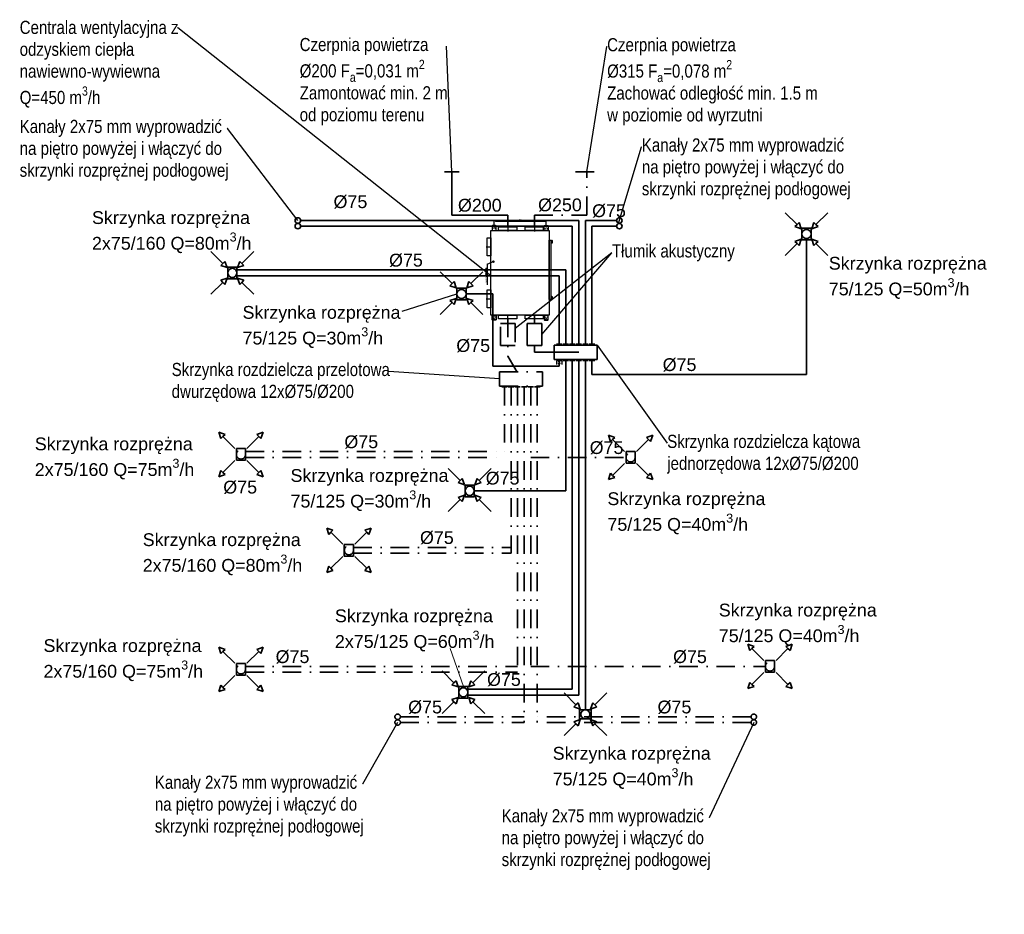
# Model space of a CAD drawing. Extents: x 2492 to 45465, y -48660 to -21478.
# Tile 3 of 6: x 2492 to 3842, y -22705 to -21478. Entities that reach past the tile are written whole.
import ezdxf
from ezdxf import colors
from ezdxf.entities.mleader import LeaderData, LeaderLine
from ezdxf.math import Vec2, Vec3

# ---------------------------------------------------------------- set-up
doc = ezdxf.new("R2010")
doc.units = 0
doc.linetypes.add('DASHDOT', pattern=[1, 0.5, -0.25, 0, -0.25])
doc.linetypes.add('KRESKAKROPKAX2', pattern=[50.8, 25.4, -12.7, 0, -12.7])
doc.layers.get('0').update_dxf_attribs({"color": 253})
for name, color, linetype, lineweight in [('IS_nawiew', 5, 'KRESKAKROPKAX2', 35), ('IS_opisy', 7, 'Continuous', 15), ('IS_wywiew', 1, 'Continuous', 35)]:
    doc.layers.add(name, color=color, linetype=linetype, lineweight=lineweight)
for name, color, linetype in [('OSIE', 2, 'DASHDOT'), ('POMOCNICZE', 9, 'Continuous'), ('WYMIARY', 1, 'Continuous')]:
    doc.layers.add(name, color=color, linetype=linetype)
doc.styles.add('Opisowy', font='arial.ttf')
doc.styles.get("Standard").update_dxf_attribs({"font": 'arial.ttf'})
doc.dimstyles.new('ISO-25', dxfattribs={"dimtxt": 2.5, "dimasz": 2.5, "dimexe": 1.25, "dimexo": 0.625, "dimtad": 1, "dimtxsty": 'Standard', "dimcen": 2.5, "dimadec": 0, "dimazin": 0, "dimtfac": 1, "dimtmove": 0, "dimatfit": 3, "dimfxl": 0, "dimarcsym": 0})

# ---------------------------------------------------------------- blocks, each defined once
blk = doc.blocks.new('HAK_DUZY')
at = {"layer": 'POMOCNICZE'}
blk.add_lwpolyline([(-28, 34), (27, 34), (27, -29), (22, -34), (-23, -34), (-28, -29)], close=True, dxfattribs=at)
blk.add_lwpolyline([(-28, 31), (27, 31)], dxfattribs=at)
for centre, radius in [((-14, 6), 2.5), ((14, 6), 2.5), ((-18, -24), 2.5), ((0, -17), 5), ((18, -24), 2.5)]:
    blk.add_circle(centre, radius, dxfattribs=at)
blk = doc.blocks.new('GALKA-BOK')
at = {"color": 5}
blk.add_lwpolyline([(514, -236), (532, -236, -0.414214), (540, -244), (540, -250), (506, -250), (506, -244, -0.414214)], format="xyb", close=True, dxfattribs=at)
blk.add_lwpolyline([(509, -244), (509, -250)], dxfattribs=at)
blk.add_lwpolyline([(514, -250), (532, -250), (532, -257), (514, -257)], close=True, dxfattribs=at)
for points in [[(509, -244, 0), (509, -244, 0), (508, -244, 0), (508, -243, 0), (508, -243, 0), (508, -243, 0), (508, -243, 0), (508, -243, 0), (508, -243, 0), (508, -243, 0), (508, -243, 0), (508, -243, 0), (508, -243, 0), (508, -243, 0), (508, -242, 0), (508, -242, 0), (508, -242, 0), (508, -242, 0), (508, -242, 0), (508, -242, 0), (508, -242, 0), (508, -242, 0), (508, -242, 0), (508, -242, 0), (508, -241, 0), (508, -241, 0), (507, -241, 0), (507, -241, 0), (507, -241, 0), (507, -241, 0), (507, -241, 0), (507, -241, 0), (507, -241, 0), (507, -241, 0), (507, -241, 0), (507, -241, 0), (507, -240, 0), (507, -240, 0), (507, -240, 0), (507, -240, 0), (508, -240, 0), (508, -240, 0), (508, -240, 0), (508, -240, 0), (508, -240, 0), (508, -240, 0), (508, -240, 0), (508, -240, 0), (508, -240, 0), (508, -239, 0), (508, -239, 0), (508, -239, 0), (508, -239, 0), (508, -239, 0), (508, -239, 0), (508, -239, 0), (508, -239, 0), (508, -239, 0), (508, -239, 0), (508, -239, 0), (508, -239, 0), (508, -239, 0), (508, -239, 0), (508, -239, 0), (508, -238, 0), (508, -238, 0), (508, -238, 0), (508, -238, 0), (508, -238, 0), (508, -238, 0), (508, -238, 0), (509, -238, 0), (509, -238, 0), (509, -238, 0), (509, -238, 0), (509, -238, 0), (509, -238, 0), (509, -238, 0), (509, -238, 0), (509, -238, 0), (509, -238, 0), (509, -238, 0), (509, -238, 0), (509, -237, 0), (509, -237, 0), (509, -237, 0), (509, -237, 0), (509, -237, 0), (509, -237, 0), (509, -237, 0), (509, -237, 0), (510, -237, 0), (510, -237, 0), (510, -237, 0), (510, -237, 0), (510, -237, 0), (510, -237, 0), (510, -237, 0), (510, -237, 0), (510, -237, 0), (510, -237, 0), (510, -237, 0), (510, -237, 0), (510, -237, 0), (510, -237, 0), (510, -237, 0), (510, -237, 0), (510, -237, 0), (510, -237, 0), (510, -237, 0), (510, -237, 0), (510, -236, 0), (511, -236, 0), (511, -236, 0), (511, -236, 0), (511, -236, 0), (511, -236, 0), (511, -236, 0), (511, -236, 0), (511, -236, 0), (511, -236, 0), (511, -236, 0), (511, -236, 0), (511, -236, 0), (511, -236, 0), (511, -236, 0), (511, -236, 0), (511, -236, 0)], [(509, -244, 0), (509, -244, 0), (509, -244, 0), (509, -244, 0), (509, -243, 0), (509, -243, 0), (509, -243, 0), (509, -243, 0), (509, -243, 0), (509, -243, 0), (509, -243, 0), (509, -243, 0), (509, -243, 0), (509, -243, 0), (509, -243, 0), (509, -243, 0), (509, -243, 0), (509, -243, 0), (509, -242, 0), (509, -242, 0), (509, -242, 0), (510, -242, 0), (510, -242, 0), (510, -242, 0), (510, -242, 0), (510, -242, 0), (510, -242, 0), (510, -242, 0), (510, -242, 0), (510, -242, 0), (510, -242, 0), (510, -241, 0), (510, -241, 0), (510, -241, 0), (510, -241, 0), (510, -241, 0), (510, -241, 0), (510, -241, 0), (510, -241, 0), (510, -241, 0), (510, -241, 0), (510, -241, 0), (510, -241, 0), (511, -241, 0), (511, -240, 0), (511, -240, 0), (511, -240, 0), (511, -240, 0), (511, -240, 0), (511, -240, 0), (511, -240, 0), (511, -240, 0), (511, -240, 0), (511, -240, 0), (511, -240, 0), (511, -240, 0), (511, -240, 0), (511, -240, 0), (511, -240, 0), (511, -239, 0), (511, -239, 0), (511, -239, 0), (511, -239, 0), (511, -239, 0), (512, -239, 0), (512, -239, 0), (512, -239, 0), (512, -239, 0), (512, -239, 0), (512, -239, 0), (512, -239, 0), (512, -239, 0), (512, -239, 0), (512, -239, 0), (512, -238, 0), (512, -238, 0), (512, -238, 0), (512, -238, 0), (512, -238, 0), (512, -238, 0), (512, -238, 0), (512, -238, 0), (512, -238, 0), (513, -238, 0), (513, -238, 0), (513, -238, 0), (513, -238, 0), (513, -238, 0), (513, -238, 0), (513, -238, 0), (513, -238, 0), (513, -237, 0), (513, -237, 0), (513, -237, 0), (513, -237, 0), (513, -237, 0), (513, -237, 0), (513, -237, 0), (513, -237, 0), (513, -237, 0), (513, -237, 0), (513, -237, 0), (514, -237, 0), (514, -237, 0), (514, -237, 0), (514, -237, 0), (514, -237, 0), (514, -237, 0), (514, -237, 0), (514, -237, 0), (514, -236, 0), (514, -236, 0), (514, -236, 0), (514, -236, 0), (514, -236, 0), (514, -236, 0), (514, -236, 0), (514, -236, 0), (514, -236, 0), (515, -236, 0), (515, -236, 0), (515, -236, 0), (515, -236, 0), (515, -236, 0), (515, -236, 0), (515, -236, 0), (515, -236, 0), (515, -236, 0)], [(523, -236, 0), (523, -236, 0), (523, -236, 0), (523, -236, 0), (523, -236, 0), (524, -236, 0), (524, -236, 0), (524, -236, 0), (524, -236, 0), (524, -236, 0), (525, -236, 0), (525, -236, 0), (525, -236, 0), (525, -236, 0), (525, -236, 0), (525, -236, 0), (526, -236, 0), (526, -236, 0), (526, -236, 0), (526, -237, 0), (526, -237, 0), (526, -237, 0), (527, -237, 0), (527, -237, 0), (527, -237, 0), (527, -237, 0), (527, -237, 0), (527, -237, 0), (528, -237, 0), (528, -237, 0), (528, -237, 0), (528, -237, 0), (528, -237, 0), (528, -237, 0), (528, -237, 0), (529, -237, 0), (529, -237, 0), (529, -237, 0), (529, -237, 0), (529, -237, 0), (529, -237, 0), (529, -237, 0), (529, -238, 0), (530, -238, 0), (530, -238, 0), (530, -238, 0), (530, -238, 0), (530, -238, 0), (530, -238, 0), (530, -238, 0), (530, -238, 0), (531, -238, 0), (531, -238, 0), (531, -238, 0), (531, -238, 0), (531, -238, 0), (531, -238, 0), (531, -238, 0), (531, -238, 0), (531, -238, 0), (532, -238, 0), (532, -238, 0), (532, -239, 0), (532, -239, 0), (532, -239, 0), (532, -239, 0), (532, -239, 0), (532, -239, 0), (532, -239, 0), (532, -239, 0), (533, -239, 0), (533, -239, 0), (533, -239, 0), (533, -239, 0), (533, -239, 0), (533, -239, 0), (533, -239, 0), (533, -239, 0), (533, -239, 0), (533, -239, 0), (533, -239, 0), (534, -239, 0), (534, -240, 0), (534, -240, 0), (534, -240, 0), (534, -240, 0), (534, -240, 0), (534, -240, 0), (534, -240, 0), (534, -240, 0), (534, -240, 0), (534, -240, 0), (534, -240, 0), (535, -240, 0), (535, -240, 0), (535, -240, 0), (535, -240, 0), (535, -240, 0), (535, -240, 0), (535, -240, 0), (535, -241, 0), (535, -241, 0), (535, -241, 0), (535, -241, 0), (535, -241, 0), (536, -241, 0), (536, -241, 0), (536, -241, 0), (536, -241, 0), (536, -241, 0), (536, -241, 0), (536, -241, 0), (536, -241, 0), (536, -241, 0), (536, -241, 0), (536, -241, 0), (536, -241, 0), (536, -241, 0), (537, -242, 0), (537, -242, 0), (537, -242, 0), (537, -242, 0), (537, -242, 0), (537, -242, 0), (537, -242, 0), (537, -242, 0), (537, -242, 0), (537, -242, 0), (537, -242, 0), (537, -242, 0), (537, -242, 0), (538, -242, 0), (538, -242, 0), (538, -242, 0), (538, -242, 0), (538, -242, 0), (538, -243, 0), (538, -243, 0), (538, -243, 0), (538, -243, 0), (538, -243, 0), (538, -243, 0), (538, -243, 0), (538, -243, 0), (538, -243, 0), (539, -243, 0), (539, -243, 0), (539, -243, 0), (539, -243, 0), (539, -243, 0), (539, -243, 0), (539, -243, 0), (539, -243, 0), (539, -243, 0), (539, -244, 0), (539, -244, 0), (539, -244, 0), (539, -244, 0), (540, -244, 0), (540, -244, 0)]]:
    blk.add_polyline3d(points, dxfattribs=at)
blk = doc.blocks.new('*D40')
at = {"layer": 'WYMIARY', "color": 0, "lineweight": -2}
for p, q in [((3142.1, -21761.1), (3142.1, -21753.5)), ((3211.2, -21754.7), (3144.6, -21754.7)), ((3213.7, -21761.1), (3213.7, -21753.5))]:
    blk.add_line(p, q, dxfattribs=at)
at = {"layer": 'WYMIARY', "color": 0}
for points in [[(3144.6, -21754.3), (3144.6, -21755.1), (3142.1, -21754.7)], [(3211.2, -21754.3), (3211.2, -21755.1), (3213.7, -21754.7)]]:
    blk.add_solid(points, dxfattribs=at)
at = {"layer": 'WYMIARY', "color": 0, "insert": (3177.9, -21752.8), "char_height": 2.5, "attachment_point": 5}
blk.add_mtext('72', dxfattribs=at)
blk = doc.blocks.new('_None')
blk = doc.blocks.new('*D41')
at = {"layer": 'IS_wywiew', "color": 0, "lineweight": -2}
for p, q in [((3227.6, -21945.6), (3227.6, -21950.4)), ((3230.1, -21949.2), (3232.6, -21949.2)), ((3235.1, -21945.6), (3235.1, -21950.4))]:
    blk.add_line(p, q, dxfattribs=at)
at = {"layer": 'IS_wywiew', "color": 0}
for points in [[(3230.1, -21948.7), (3230.1, -21949.6), (3227.6, -21949.2)], [(3232.6, -21948.7), (3232.6, -21949.6), (3235.1, -21949.2)]]:
    blk.add_solid(points, dxfattribs=at)
at = {"layer": 'IS_wywiew', "color": 0, "insert": (3231.3, -21947), "char_height": 2.5, "attachment_point": 5}
blk.add_mtext('7,5', dxfattribs=at)

msp = doc.modelspace()

# ---------------------------------------------------------------- linework, layer by layer
msp.add_lwpolyline([(3137.605, -21766.911), (3217.605, -21766.911), (3217.605, -21882.911), (3137.605, -21882.911)], close=True)
for points in [[(3148.48, -21766.911), (3148.23, -21766.911), (3148.23, -21761.911), (3173.23, -21761.911), (3173.23, -21766.911), (3148.78, -21766.911)], [(3184.88, -21766.911), (3184.63, -21766.911), (3184.63, -21761.911), (3209.63, -21761.911), (3209.63, -21766.911), (3185.18, -21766.911)], [(3148.78, -21882.911), (3173.23, -21882.911), (3173.23, -21887.911), (3148.23, -21887.911), (3148.23, -21882.911), (3148.48, -21882.911)], [(3185.18, -21882.911), (3209.63, -21882.911), (3209.63, -21887.911), (3184.63, -21887.911), (3184.63, -21882.911), (3184.88, -21882.911)]]:
    msp.add_lwpolyline(points)
at = {"color": 1}
for points in [[(3137.605, -21801.711), (3132.605, -21801.711), (3132.605, -21776.711), (3137.605, -21776.711)], [(3137.605, -21873.111), (3132.605, -21873.111), (3132.605, -21848.111), (3137.605, -21848.111)]]:
    msp.add_lwpolyline(points, close=True, dxfattribs=at)
at = {"color": 5}
msp.add_lwpolyline([(3217.605, -21861.511), (3217.605, -21779.911), (3220.105, -21779.911), (3220.105, -21861.511)], close=True, dxfattribs=at)
at = {"color": 9}
msp.add_circle((3141.105, -21809.586), 1.075, dxfattribs=at)
at = {"layer": 'IS_nawiew', "color": 3}
for p, q in [((3253.756, -21686.563), (3285.256, -21686.563)), ((3269.197, -21745.696), (3269.506, -21686.563)), ((3197.405, -21761.911), (3197.405, -21745.696)), ((3197.405, -21745.696), (3269.197, -21745.696))]:
    msp.add_line(p, q, dxfattribs=at)
at = {"layer": 'IS_nawiew'}
for p, q in [((3151.005, -21924.563), (3151.005, -21894.563)), ((3151.005, -21894.563), (3161.005, -21894.563)), ((3161.005, -21887.911), (3161.005, -21939.066)), ((3161.005, -21894.563), (3171.005, -21894.563)), ((3171.005, -21894.563), (3171.005, -21924.563)), ((3171.005, -21924.563), (3151.005, -21924.563)), ((3161.005, -21939.066), (3179.081, -21970.375)), ((3149.581, -21960.554), (3208.581, -21960.554)), ((3149.581, -21980.196), (3149.581, -21960.554)), ((3208.581, -21960.554), (3208.581, -21980.196)), ((3149.581, -21980.196), (3208.581, -21980.196)), ((3152.591, -21981.392), (3160.091, -21981.392)), ((3156.341, -21981.392), (3156.341, -22078.055)), ((3161.591, -21981.392), (3169.091, -21981.392)), ((3165.341, -21981.392), (3165.341, -22209.451)), ((3170.591, -21981.392), (3178.091, -21981.392)), ((3174.341, -21981.392), (3174.341, -22372.791)), ((3179.591, -21981.392), (3187.091, -21981.392)), ((3183.341, -21981.392), (3183.341, -22441.527)), ((3188.591, -21981.392), (3196.091, -21981.392)), ((3192.341, -21981.392), (3192.341, -22364.791)), ((3197.591, -21981.392), (3205.091, -21981.392)), ((3201.341, -21981.392), (3201.341, -22441.527)), ((2767.556, -22052.228), (2764.608, -22043.623)), ((2773.213, -22046.571), (2764.608, -22043.623)), ((2816.869, -22046.571), (2825.474, -22043.623)), ((2822.526, -22052.228), (2825.474, -22043.623)), ((2770.385, -22049.4), (2767.556, -22052.228)), ((2770.385, -22049.4), (2773.213, -22046.571)), ((2786.731, -22065.746), (2770.385, -22049.4)), ((2803.351, -22065.746), (2819.697, -22049.4)), ((2819.697, -22049.4), (2816.869, -22046.571)), ((2819.697, -22049.4), (2822.526, -22052.228)), ((3301.797, -22056.228), (3298.848, -22047.622)), ((3307.454, -22050.571), (3298.848, -22047.622)), ((3304.626, -22053.399), (3301.797, -22056.228)), ((3304.626, -22053.399), (3307.454, -22050.571)), ((3320.972, -22069.746), (3304.626, -22053.399)), ((3337.591, -22069.746), (3353.938, -22053.399)), ((3351.109, -22050.571), (3359.715, -22047.622)), ((3353.938, -22053.399), (3351.109, -22050.571)), ((3353.938, -22053.399), (3356.766, -22056.228)), ((3356.766, -22056.228), (3359.715, -22047.622)), ((2788.791, -22066.056), (2788.791, -22082.056)), ((2801.291, -22066.056), (2788.791, -22066.056)), ((2801.291, -22082.056), (2801.291, -22066.056)), ((2801.291, -22070.055), (3156.341, -22070.055)), ((3323.032, -22070.055), (3323.032, -22086.055)), ((3335.532, -22070.055), (3323.032, -22070.055)), ((3335.532, -22086.055), (3335.532, -22070.055)), ((2786.731, -22082.366), (2770.385, -22098.712)), ((2788.791, -22082.056), (2801.291, -22082.056)), ((2801.291, -22078.055), (3156.341, -22078.055)), ((2803.351, -22082.366), (2819.697, -22098.712)), ((3192.341, -22078.055), (3323.032, -22078.055)), ((2767.556, -22095.884), (2764.608, -22104.489)), ((2770.385, -22098.712), (2767.556, -22095.884)), ((2819.697, -22098.712), (2822.526, -22095.884)), ((2822.526, -22095.884), (2825.474, -22104.489)), ((3320.972, -22086.365), (3304.626, -22102.712)), ((3323.032, -22086.055), (3335.532, -22086.055)), ((3337.591, -22086.365), (3353.938, -22102.712)), ((2773.213, -22101.541), (2764.608, -22104.489)), ((2770.385, -22098.712), (2773.213, -22101.541)), ((2819.697, -22098.712), (2816.869, -22101.541)), ((2816.869, -22101.541), (2825.474, -22104.489)), ((3301.797, -22099.883), (3298.848, -22108.489)), ((3307.454, -22105.54), (3298.848, -22108.489)), ((3304.626, -22102.712), (3301.797, -22099.883)), ((3304.626, -22102.712), (3307.454, -22105.54)), ((3353.938, -22102.712), (3351.109, -22105.54)), ((3351.109, -22105.54), (3359.715, -22108.489)), ((3353.938, -22102.712), (3356.766, -22099.883)), ((3356.766, -22099.883), (3359.715, -22108.489)), ((2915.561, -22183.624), (2912.612, -22175.019)), ((2921.217, -22177.967), (2912.612, -22175.019)), ((2918.389, -22180.796), (2921.217, -22177.967)), ((2964.873, -22177.967), (2973.478, -22175.019)), ((2967.701, -22180.796), (2964.873, -22177.967)), ((2970.53, -22183.624), (2973.478, -22175.019)), ((2918.389, -22180.796), (2915.561, -22183.624)), ((2934.735, -22197.142), (2918.389, -22180.796)), ((2951.355, -22197.142), (2967.701, -22180.796)), ((2967.701, -22180.796), (2970.53, -22183.624)), ((2936.795, -22197.452), (2936.795, -22213.452)), ((2949.295, -22197.452), (2936.795, -22197.452)), ((2949.295, -22213.452), (2949.295, -22197.452)), ((2949.295, -22201.451), (3165.341, -22201.451)), ((2934.735, -22213.762), (2918.389, -22230.108)), ((2936.795, -22213.452), (2949.295, -22213.452)), ((2949.295, -22209.451), (3165.341, -22209.451)), ((2951.355, -22213.762), (2967.701, -22230.108)), ((2915.561, -22227.28), (2912.612, -22235.885)), ((2921.217, -22232.936), (2912.612, -22235.885)), ((2918.389, -22230.108), (2915.561, -22227.28)), ((2918.389, -22230.108), (2921.217, -22232.936)), ((2967.701, -22230.108), (2964.873, -22232.936)), ((2964.873, -22232.936), (2973.478, -22235.885)), ((2967.701, -22230.108), (2970.53, -22227.28)), ((2970.53, -22227.28), (2973.478, -22235.885)), ((2767.556, -22346.964), (2764.608, -22338.359)), ((2773.213, -22341.307), (2764.608, -22338.359)), ((2770.385, -22344.136), (2773.213, -22341.307)), ((2816.869, -22341.307), (2825.474, -22338.359)), ((2819.697, -22344.136), (2816.869, -22341.307)), ((2822.526, -22346.964), (2825.474, -22338.359)), ((3492.878, -22342.964), (3489.93, -22334.358)), ((3498.535, -22337.307), (3489.93, -22334.358)), ((3495.707, -22340.135), (3492.878, -22342.964)), ((3495.707, -22340.135), (3498.535, -22337.307)), ((3512.053, -22356.482), (3495.707, -22340.135)), ((3528.673, -22356.482), (3545.019, -22340.135)), ((3542.191, -22337.307), (3550.796, -22334.358)), ((3545.019, -22340.135), (3542.191, -22337.307)), ((3545.019, -22340.135), (3547.847, -22342.964)), ((3547.847, -22342.964), (3550.796, -22334.358)), ((2770.385, -22344.136), (2767.556, -22346.964)), ((2786.731, -22360.482), (2770.385, -22344.136)), ((2803.351, -22360.482), (2819.697, -22344.136)), ((2819.697, -22344.136), (2822.526, -22346.964)), ((2788.791, -22360.792), (2788.791, -22376.792)), ((2801.291, -22360.792), (2788.791, -22360.792)), ((2801.291, -22376.792), (2801.291, -22360.792)), ((2801.291, -22364.791), (3174.341, -22364.791)), ((3192.341, -22364.791), (3513.363, -22364.791)), ((3514.113, -22356.791), (3514.113, -22372.791)), ((3526.613, -22356.791), (3514.113, -22356.791)), ((3526.613, -22372.791), (3526.613, -22356.791)), ((2786.731, -22377.102), (2770.385, -22393.448)), ((2788.791, -22376.792), (2801.291, -22376.792)), ((2801.291, -22372.791), (3174.341, -22372.791)), ((2803.351, -22377.102), (2819.697, -22393.448)), ((3512.053, -22373.101), (3495.707, -22389.447)), ((3514.113, -22372.791), (3526.613, -22372.791)), ((3528.673, -22373.101), (3545.019, -22389.447)), ((2767.556, -22390.62), (2764.608, -22399.225)), ((2770.385, -22393.448), (2767.556, -22390.62)), ((2770.385, -22393.448), (2773.213, -22396.276)), ((2819.697, -22393.448), (2816.869, -22396.276)), ((2819.697, -22393.448), (2822.526, -22390.62)), ((2822.526, -22390.62), (2825.474, -22399.225)), ((3492.878, -22386.619), (3489.93, -22395.225)), ((3498.535, -22392.276), (3489.93, -22395.225)), ((3495.707, -22389.447), (3492.878, -22386.619)), ((3495.707, -22389.447), (3498.535, -22392.276)), ((3545.019, -22389.447), (3542.191, -22392.276)), ((3542.191, -22392.276), (3550.796, -22395.225)), ((3545.019, -22389.447), (3547.847, -22386.619)), ((3547.847, -22386.619), (3550.796, -22395.225)), ((2773.213, -22396.276), (2764.608, -22399.225)), ((2816.869, -22396.276), (2825.474, -22399.225)), ((3013.678, -22433.82), (3183.341, -22433.82)), ((3494.401, -22433.82), (3201.341, -22433.82)), ((3013.678, -22441.527), (3183.341, -22441.527)), ((3494.401, -22441.527), (3201.341, -22441.527))]:
    msp.add_line(p, q, dxfattribs=at)
for centre, radius in [((2795.041, -22074.056), 6.25), ((3329.282, -22078.055), 6.25), ((2943.045, -22205.452), 6.25), ((2795.041, -22368.792), 6.25), ((3520.363, -22364.791), 6.25), ((3009.928, -22433.82), 3.75), ((3498.151, -22433.82), 3.75), ((3009.928, -22441.527), 3.75), ((3498.151, -22441.527), 3.75)]:
    msp.add_circle(centre, radius, dxfattribs=at)
at = {"layer": 'IS_opisy', "lineweight": 25}
for p, q in [((3303.586, -21797.425), (3171.005, -21901.339)), ((3016.053, -21877.311), (3091.166, -21853.907))]:
    msp.add_line(p, q, dxfattribs=at)
at = {"layer": 'IS_opisy'}
msp.add_line((3100.094, -22392.143), (3081.762, -22340.151), dxfattribs=at)
at = {"layer": 'IS_wywiew', "color": 6}
for p, q in [((3074.275, -21686.563), (3094.275, -21686.563)), ((3084.275, -21745.696), (3084.275, -21686.563)), ((3161.005, -21745.696), (3084.275, -21745.696)), ((3161.005, -21761.911), (3161.005, -21745.696))]:
    msp.add_line(p, q, dxfattribs=at)
at = {"layer": 'IS_wywiew'}
for p, q in [((3541.156, -21742.389), (3557.502, -21758.736)), ((3599.804, -21742.389), (3583.458, -21758.736)), ((3258.337, -21753.124), (2876.817, -21753.124)), ((3249.337, -21760.832), (2876.817, -21760.832)), ((3249.337, -21760.832), (3249.337, -21924.113)), ((3258.337, -21753.124), (3258.337, -21922.917)), ((3267.337, -21753.124), (3267.337, -21922.917)), ((3310.097, -21753.124), (3267.337, -21753.124)), ((3310.097, -21760.832), (3276.337, -21760.832)), ((3276.337, -21760.832), (3276.337, -21922.917)), ((3557.502, -21758.736), (3554.674, -21761.564)), ((3557.502, -21758.736), (3560.33, -21755.907)), ((3560.33, -21755.907), (3563.279, -21764.513)), ((3580.629, -21755.907), (3577.681, -21764.513)), ((3583.458, -21758.736), (3580.629, -21755.907)), ((3583.458, -21758.736), (3586.286, -21761.564)), ((3554.674, -21761.564), (3563.279, -21764.513)), ((3564.23, -21763.714), (3564.23, -21779.714)), ((3576.73, -21763.714), (3564.23, -21763.714)), ((3576.73, -21779.714), (3576.73, -21763.714)), ((3586.286, -21761.564), (3577.681, -21764.513)), ((3541.156, -21801.038), (3557.502, -21784.691)), ((3554.674, -21781.863), (3563.279, -21778.914)), ((3557.502, -21784.691), (3554.674, -21781.863)), ((3557.502, -21784.691), (3560.33, -21787.52)), ((3560.33, -21787.52), (3563.279, -21778.914)), ((3564.23, -21779.714), (3576.73, -21779.714)), ((3570.48, -21964.262), (3570.48, -21779.714)), ((3580.629, -21787.52), (3577.681, -21778.914)), ((3586.286, -21781.863), (3577.681, -21778.914)), ((3583.458, -21784.691), (3580.629, -21787.52)), ((3583.458, -21784.691), (3586.286, -21781.863)), ((3599.804, -21801.038), (3583.458, -21784.691)), ((2753.926, -21795.621), (2770.272, -21811.968)), ((2812.574, -21795.621), (2796.228, -21811.968)), ((2770.272, -21811.968), (2767.444, -21814.796)), ((2767.444, -21814.796), (2776.049, -21817.745)), ((2770.272, -21811.968), (2773.1, -21809.139)), ((2773.1, -21809.139), (2776.049, -21817.745)), ((2793.399, -21809.139), (2790.451, -21817.745)), ((2799.056, -21814.796), (2790.451, -21817.745)), ((2796.228, -21811.968), (2793.399, -21809.139)), ((2796.228, -21811.968), (2799.056, -21814.796)), ((2789.5, -21816.946), (2777, -21816.946)), ((2777, -21816.946), (2777, -21832.946)), ((2789.5, -21832.946), (2789.5, -21816.946)), ((3240.337, -21820.946), (2789.5, -21820.946)), ((3068.092, -21823.382), (3084.438, -21839.729)), ((3126.74, -21823.382), (3110.394, -21839.729)), ((3240.337, -21922.917), (3240.337, -21820.946)), ((2753.926, -21854.27), (2770.272, -21837.923)), ((2767.444, -21835.095), (2776.049, -21832.146)), ((2770.272, -21837.923), (2767.444, -21835.095)), ((2770.272, -21837.923), (2773.1, -21840.752)), ((2773.1, -21840.752), (2776.049, -21832.146)), ((2777, -21832.946), (2789.5, -21832.946)), ((2789.5, -21828.946), (3231.337, -21828.946)), ((2793.399, -21840.752), (2790.451, -21832.146)), ((2799.056, -21835.095), (2790.451, -21832.146)), ((2796.228, -21837.923), (2793.399, -21840.752)), ((2796.228, -21837.923), (2799.056, -21835.095)), ((2812.574, -21854.27), (2796.228, -21837.923)), ((3084.438, -21839.729), (3081.61, -21842.557)), ((3084.438, -21839.729), (3087.267, -21836.9)), ((3087.267, -21836.9), (3090.215, -21845.506)), ((3107.566, -21836.9), (3104.617, -21845.506)), ((3110.394, -21839.729), (3107.566, -21836.9)), ((3110.394, -21839.729), (3113.222, -21842.557)), ((3231.337, -21922.917), (3231.337, -21828.946)), ((3081.61, -21842.557), (3090.215, -21845.506)), ((3091.166, -21845.907), (3091.166, -21861.907)), ((3103.666, -21845.907), (3091.166, -21845.907)), ((3103.666, -21861.907), (3103.666, -21845.907)), ((3140.506, -21853.907), (3103.666, -21853.907)), ((3113.222, -21842.557), (3104.617, -21845.506)), ((3140.506, -21952.733), (3140.506, -21853.907)), ((3068.092, -21882.031), (3084.438, -21865.684)), ((3081.61, -21862.856), (3090.215, -21859.907)), ((3084.438, -21865.684), (3081.61, -21862.856)), ((3084.438, -21865.684), (3087.267, -21868.513)), ((3087.267, -21868.513), (3090.215, -21859.907)), ((3091.166, -21861.907), (3103.666, -21861.907)), ((3107.566, -21868.513), (3104.617, -21859.907)), ((3113.222, -21862.856), (3104.617, -21859.907)), ((3110.394, -21865.684), (3107.566, -21868.513)), ((3110.394, -21865.684), (3113.222, -21862.856)), ((3126.74, -21882.031), (3110.394, -21865.684)), ((3187.405, -21924.563), (3187.405, -21894.563)), ((3187.405, -21894.563), (3197.405, -21894.563)), ((3197.405, -21894.563), (3197.405, -21882.911)), ((3197.405, -21894.563), (3207.405, -21894.563)), ((3207.405, -21894.563), (3207.405, -21924.563)), ((3227.587, -21922.917), (3235.087, -21922.917)), ((3236.587, -21922.917), (3244.087, -21922.917)), ((3245.587, -21922.917), (3253.087, -21922.917)), ((3254.587, -21922.917), (3262.087, -21922.917)), ((3263.587, -21922.917), (3271.087, -21922.917)), ((3272.587, -21922.917), (3280.087, -21922.917)), ((3207.405, -21924.563), (3187.405, -21924.563)), ((3197.405, -21924.563), (3197.405, -21933.647)), ((3197.405, -21933.647), (3258.182, -21933.647)), ((3224.578, -21924.113), (3283.578, -21924.113)), ((3224.578, -21943.756), (3224.578, -21924.113)), ((3283.578, -21924.113), (3283.578, -21943.756)), ((3224.578, -21943.756), (3283.578, -21943.756)), ((3227.587, -21944.952), (3235.087, -21944.952)), ((3231.337, -21952.733), (3231.337, -21943.756)), ((3236.587, -21944.952), (3244.087, -21944.952)), ((3240.337, -22123.926), (3240.337, -21943.756)), ((3245.587, -21944.952), (3253.087, -21944.952)), ((3249.337, -22396.142), (3249.337, -21944.952)), ((3254.587, -21944.952), (3262.087, -21944.952)), ((3258.337, -22404.142), (3258.337, -21944.952)), ((3263.587, -21944.952), (3271.087, -21944.952)), ((3267.337, -22098.158), (3267.337, -21944.952)), ((3272.587, -21944.952), (3280.087, -21944.952)), ((3276.337, -21944.952), (3276.337, -21964.262)), ((3231.337, -21952.733), (3140.506, -21952.733)), ((3276.337, -21964.262), (3570.48, -21964.262)), ((3079.338, -22093.401), (3095.684, -22109.747)), ((3137.986, -22093.401), (3121.64, -22109.747)), ((3267.337, -22097.982), (3267.337, -22424.118)), ((3095.684, -22109.747), (3092.856, -22112.576)), ((3095.684, -22109.747), (3098.512, -22106.919)), ((3098.512, -22106.919), (3101.461, -22115.524)), ((3118.811, -22106.919), (3115.863, -22115.524)), ((3121.64, -22109.747), (3118.811, -22106.919)), ((3121.64, -22109.747), (3124.468, -22112.576)), ((3092.856, -22112.576), (3101.461, -22115.524)), ((3102.412, -22115.926), (3102.412, -22131.926)), ((3114.912, -22115.926), (3102.412, -22115.926)), ((3114.912, -22131.926), (3114.912, -22115.926)), ((3114.912, -22123.926), (3240.337, -22123.926)), ((3124.468, -22112.576), (3115.863, -22115.524)), ((3079.338, -22152.049), (3095.684, -22135.703)), ((3092.856, -22132.874), (3101.461, -22129.926)), ((3095.684, -22135.703), (3092.856, -22132.874)), ((3095.684, -22135.703), (3098.512, -22138.531)), ((3098.512, -22138.531), (3101.461, -22129.926)), ((3102.412, -22131.926), (3114.912, -22131.926)), ((3118.811, -22138.531), (3115.863, -22129.926)), ((3124.468, -22132.874), (3115.863, -22129.926)), ((3121.64, -22135.703), (3118.811, -22138.531)), ((3121.64, -22135.703), (3124.468, -22132.874)), ((3137.986, -22152.049), (3121.64, -22135.703)), ((3070.769, -22370.819), (3087.116, -22387.165)), ((3129.418, -22370.819), (3113.072, -22387.165)), ((3087.116, -22387.165), (3084.287, -22389.994)), ((3084.287, -22389.994), (3092.893, -22392.942)), ((3087.116, -22387.165), (3089.944, -22384.337)), ((3089.944, -22384.337), (3092.893, -22392.942)), ((3093.844, -22392.143), (3093.844, -22408.143)), ((3106.344, -22392.143), (3093.844, -22392.143)), ((3106.344, -22408.143), (3106.344, -22392.143)), ((3110.243, -22384.337), (3107.294, -22392.942)), ((3115.9, -22389.994), (3107.294, -22392.942)), ((3113.072, -22387.165), (3110.243, -22384.337)), ((3113.072, -22387.165), (3115.9, -22389.994)), ((3084.287, -22410.292), (3092.893, -22407.344)), ((3089.944, -22415.949), (3092.893, -22407.344)), ((3093.844, -22408.143), (3106.344, -22408.143)), ((3249.337, -22396.142), (3106.484, -22396.142)), ((3106.484, -22404.142), (3258.337, -22404.142)), ((3110.243, -22415.949), (3107.294, -22407.344)), ((3115.9, -22410.292), (3107.294, -22407.344)), ((3238.013, -22401.044), (3254.359, -22417.39)), ((3296.661, -22401.044), (3280.315, -22417.39)), ((3070.769, -22429.467), (3087.116, -22413.121)), ((3087.116, -22413.121), (3084.287, -22410.292)), ((3087.116, -22413.121), (3089.944, -22415.949)), ((3113.072, -22413.121), (3110.243, -22415.949)), ((3113.072, -22413.121), (3115.9, -22410.292)), ((3129.418, -22429.467), (3113.072, -22413.121)), ((3254.359, -22417.39), (3251.531, -22420.219)), ((3251.531, -22420.219), (3260.136, -22423.167)), ((3254.359, -22417.39), (3257.188, -22414.562)), ((3257.188, -22414.562), (3260.136, -22423.167)), ((3277.487, -22414.562), (3274.538, -22423.167)), ((3283.143, -22420.219), (3274.538, -22423.167)), ((3280.315, -22417.39), (3277.487, -22414.562)), ((3280.315, -22417.39), (3283.143, -22420.219)), ((3275.337, -22424.118), (3259.337, -22424.118)), ((3259.337, -22424.118), (3259.337, -22436.618)), ((3275.337, -22436.618), (3275.337, -22424.118)), ((3238.013, -22459.692), (3254.359, -22443.346)), ((3251.531, -22440.517), (3260.136, -22437.569)), ((3254.359, -22443.346), (3251.531, -22440.517)), ((3254.359, -22443.346), (3257.188, -22446.174)), ((3257.188, -22446.174), (3260.136, -22437.569)), ((3259.337, -22436.618), (3275.337, -22436.618)), ((3283.143, -22440.517), (3274.538, -22437.569)), ((3277.487, -22446.174), (3274.538, -22437.569)), ((3280.315, -22443.346), (3277.487, -22446.174)), ((3280.315, -22443.346), (3283.143, -22440.517)), ((3296.661, -22459.692), (3280.315, -22443.346))]:
    msp.add_line(p, q, dxfattribs=at)
for centre, radius in [((2873.067, -21753.124), 3.75), ((2873.067, -21760.832), 3.75), ((3313.847, -21753.124), 3.75), ((3313.847, -21760.832), 3.75), ((3570.48, -21771.714), 6.25), ((2783.25, -21824.946), 6.25), ((3097.416, -21853.907), 6.25), ((3108.662, -22123.926), 6.25), ((3100.094, -22400.143), 6.25), ((3267.337, -22430.368), 6.25)]:
    msp.add_circle(centre, radius, dxfattribs=at)
at = {"layer": 'OSIE', "ltscale": 50}
for p, q in [((3161.005, -21760.832), (3161.005, -21767.991)), ((3197.405, -21760.832), (3197.405, -21767.991)), ((3131.446, -21789.211), (3138.605, -21789.211)), ((3131.446, -21860.611), (3138.605, -21860.611)), ((3161.005, -21888.991), (3161.005, -21881.832)), ((3197.405, -21888.991), (3197.405, -21881.832))]:
    msp.add_line(p, q, dxfattribs=at)
at = {"layer": 'WYMIARY'}
msp.add_line((3132.668, -21813.032), (3140.03, -21809.586), dxfattribs=at)
at = {"layer": 'WYMIARY', "linetype": 'Continuous'}
msp.add_line((3132.668, -21813.032), (3132.725, -21841.387), dxfattribs=at)

# ---------------------------------------------------------------- block references
at = {"yscale": 0.1, "zscale": 0.1}
for name, p, xscale, rotation in [('HAK_DUZY', (3142.08, -21763.508), -0.1, 180), ('HAK_DUZY', (3213.655, -21763.508), 0.1, 180), ('GALKA-BOK', (3245.785, -21834.422), -0.1, 270), ('GALKA-BOK', (3245.785, -21911.522), -0.1, 270)]:
    msp.add_blockref(name, p, dxfattribs=dict(at, xscale=xscale, rotation=rotation))
for p, xscale in [((3142.08, -21886.314), 0.1), ((3213.655, -21886.314), -0.1)]:
    msp.add_blockref('HAK_DUZY', p, dxfattribs=dict(at, xscale=xscale))

# ---------------------------------------------------------------- texts
at = {"layer": 'IS_opisy', "color": 3, "char_height": 17.55, "attachment_point": 1}
for s, insert in [('\\A1;%%C75', (2922.008, -21718.563)), ('\\A1;%%C200', (3092.548, -21723.402)), ('\\A1;%%C250', (3202.445, -21722.903)), ('\\A1;%%C75', (3276.543, -21730.906)), ('\\A1;Skrzynka rozprężna \\P2x75/160 Q=80m{\\H0.7x;\\S3^ ;}/h', (2590.819, -21740.359)), ('\\A1;%%C75', (2998.105, -21798.728)), ('\\A1;Skrzynka rozprężna \\P75/125 Q=50m{\\H0.7x;\\S3^ ;}/h', (3601.011, -21803.014)), ('\\A1;Skrzynka rozprężna \\P75/125 Q=30m{\\H0.7x;\\S3^ ;}/h', (2797.201, -21870.367)), ('\\A1;%%C75', (3090.308, -21915.854)), ('\\A1;%%C75', (3373.225, -21942.044)), ('\\A1;Skrzynka rozprężna \\P2x75/160 Q=75m{\\H0.7x;\\S3^ ;}/h', (2512.39, -22050.721)), ('\\A1;%%C75', (2936.868, -22047.837)), ('\\A1;%%C75', (3273.142, -22055.837)), ('\\A1;Skrzynka rozprężna \\P75/125 Q=30m{\\H0.7x;\\S3^ ;}/h', (2863.006, -22094.056)), ('\\A1;%%C75', (3130.692, -22097.707)), ('\\A1;%%C75', (2770.817, -22110.001)), ('\\A1;Skrzynka rozprężna \\P75/125 Q=40m{\\H0.7x;\\S3^ ;}/h', (3297.498, -22125.92)), ('\\A1;Skrzynka rozprężna \\P2x75/160 Q=80m{\\H0.7x;\\S3^ ;}/h', (2660.394, -22182.116)), ('\\A1;%%C75', (3040.505, -22179.233)), ('\\A1;Skrzynka rozprężna \\P2x75/125 Q=60m{\\H0.7x;\\S3^ ;}/h', (2923.876, -22286.545)), ('\\A1;Skrzynka rozprężna \\P75/125 Q=40m{\\H0.7x;\\S3^ ;}/h', (3450.184, -22278.654)), ('\\A1;Skrzynka rozprężna \\P2x75/160 Q=75m{\\H0.7x;\\S3^ ;}/h', (2524.352, -22327.396)), ('\\A1;%%C75', (2842.592, -22342.573)), ('\\A1;%%C75', (3387.561, -22342.573)), ('\\A1;%%C75', (3132.43, -22373.924)), ('\\A1;%%C75', (3024.331, -22411.601)), ('\\A1;%%C75', (3366.234, -22411.601)), ('\\A1;Skrzynka rozprężna \\P75/125 Q=40m{\\H0.7x;\\S3^ ;}/h', (3222.502, -22475.128))]:
    msp.add_mtext_dynamic_manual_height_columns(s, width=938.17358, gutter_width=87.75, heights=[0], dxfattribs=dict(at, insert=insert))
at = {"layer": 'WYMIARY', "color": 3, "insert": (3129.942, -21838.418), "char_height": 2, "width": 60.15642, "attachment_point": 1, "rotation": 90}
msp.add_mtext('{\\Fsimplex|c238;odpływ skroplin}', dxfattribs=at)

# ---------------------------------------------------------------- dimensions: what is measured, and where the dimension line sits
at = {"layer": 'IS_wywiew'}
dim = msp.add_aligned_dim(p1=(3227.587, -21944.952), p2=(3235.087, -21944.952), distance=-4.2, dimstyle='ISO-25', dxfattribs=at)
dim.commit()
dim.dimension.update_dxf_attribs({"geometry": '*D41', "text_midpoint": (3231.337, -21947.029)})
at = {"layer": 'WYMIARY'}
dim = msp.add_linear_dim(base=(3142.08, -21754.725), p1=(3213.655, -21761.761), p2=(3142.08, -21761.761), angle=180, dimstyle='ISO-25', override={"dimdec": 0, "dimtdec": 0, "dimtmove": 0, "dimtzin": 0}, dxfattribs=at)
dim.commit()
dim.dimension.update_dxf_attribs({"geometry": '*D40', "text_midpoint": (3177.868, -21752.845)})

# ---------------------------------------------------------------- leaders
at = {"layer": 'IS_opisy', "lineweight": 25}
ml = msp.add_multileader_mtext('Standard', dxfattribs=at)
ml.set_content('\\A1;{\\fArial Narrow|b0|i0|c238|p34;Centrala wentylacyjna z odzyskiem ciepła nawiewno-wywiewna Q=450 m\\H0.7x;\\S3^ ;\\H1.42857x;/h}', color=256, style='Opisowy')
ml.set_leader_properties()
ml.set_arrow_properties(name='NONE')
ml.build(insert=Vec2(0, 0))
ml.multileader.update_dxf_attribs({"dogleg_length": 0.1, "arrow_head_size": 1.561})
ctx = ml.context
ctx.base_point, ctx.char_height, ctx.arrow_head_size, ctx.landing_gap_size, ctx.plane_origin = Vec3(2491.553, -21488.93), 18, 1.561, 0.156, Vec3(3639.517, -22234.26)
notes = []
notes.append((ctx, [(1, (1, 1, 0), (2708.309, -21488.93), (-1, 0), 0.1, [(0, [(3137.605, -21828.946)], 0, [])])]))
ctx.mtext.insert, ctx.mtext.width, ctx.mtext.flow_direction = Vec3(2491.709, -21479.23), 225.40075, 5
ml = msp.add_multileader_mtext('Standard', dxfattribs=at)
ml.set_content('\\A1;{\\fArial Narrow|b0|i0|c238|p34;Czerpnia powietrza\\P%%C200 F\\H0.7x;\\S^ a;\\H1.42857x;=0,031 m\\H0.7x;\\S2^ ;\\H1.42857x;\\PZamontować min. 2 m \\Pod poziomu terenu}', color=256, style='Opisowy')
ml.set_leader_properties()
ml.set_arrow_properties(name='NONE')
ml.build(insert=Vec2(0, 0))
ml.multileader.update_dxf_attribs({"dogleg_length": 0.1, "arrow_head_size": 1.561})
ctx = ml.context
ctx.base_point, ctx.char_height, ctx.arrow_head_size, ctx.landing_gap_size, ctx.plane_origin = Vec3(2875.451, -21514.231), 18, 1.561, 0.156, Vec3(3586.187, -22091.877)
notes.append((ctx, [(1, (1, 1, 0), (3076.945, -21514.231), (-1, 0), 0.1, [(0, [(3084.275, -21686.563)], 0, [])])]))
ctx.mtext.insert, ctx.mtext.width, ctx.mtext.flow_direction = Vec3(2875.607, -21502.732), 225.40075, 5
ml = msp.add_multileader_mtext('Standard', dxfattribs=at)
ml.set_content('\\A1;{\\fArial Narrow|b0|i0|c238|p34;Czerpnia powietrza\\P%%C315 F\\H0.7x;\\S^ a;\\H1.42857x;=0,078 m\\H0.7x;\\S2^ ;\\H1.42857x;\\PZachować odległość min. 1.5 m w poziomie od wyrzutni}', color=256, style='Opisowy')
ml.set_leader_properties()
ml.set_arrow_properties(name='NONE')
ml.build(insert=Vec2(0, 0))
ml.multileader.update_dxf_attribs({"dogleg_length": 0.1, "arrow_head_size": 1.561})
ctx = ml.context
ctx.base_point, ctx.char_height, ctx.arrow_head_size, ctx.landing_gap_size, ctx.plane_origin = Vec3(3296.957, -21514.654), 18, 1.561, 0.156, Vec3(3771.418, -22091.877)
notes.append((ctx, [(0, (1, 1, 0), (3296.857, -21514.654), (1, 0), 0.1, [(0, [(3269.506, -21686.563)], 0, [])])]))
ctx.mtext.insert, ctx.mtext.width, ctx.mtext.flow_direction = Vec3(3297.113, -21503.008), 289.54802, 5
ml = msp.add_multileader_mtext('Standard', dxfattribs=at)
ml.set_content('\\A1;{\\fArial Narrow|b0|i0|c238|p34;Kanały 2x75 mm wyprowadzić na piętro powyżej i włączyć do skrzynki rozprężnej podłogowej}', color=256, style='Opisowy')
ml.set_leader_properties()
ml.set_arrow_properties(name='NONE')
ml.build(insert=Vec2(0, 0))
ml.multileader.update_dxf_attribs({"dogleg_length": 0.1, "arrow_head_size": 1.561})
ctx = ml.context
ctx.base_point, ctx.char_height, ctx.arrow_head_size, ctx.landing_gap_size, ctx.plane_origin = Vec3(2491.553, -21626.734), 18, 1.561, 0.156, Vec3(3382.455, -22349.267)
notes.append((ctx, [(1, (1, 1, 0), (2776.405, -21626.734), (-1, 0), 0.1, [(0, [(2873.067, -21753.124)], 0, [])])]))
ctx.mtext.insert, ctx.mtext.width, ctx.mtext.flow_direction = Vec3(2491.709, -21615.088), 289.54802, 5
ml = msp.add_multileader_mtext('Standard', dxfattribs=at)
ml.set_content('\\A1;{\\fArial Narrow|b0|i0|c238|p34;Kanały 2x75 mm wyprowadzić na piętro powyżej i włączyć do skrzynki rozprężnej podłogowej}', color=256, style='Opisowy')
ml.set_leader_properties()
ml.set_arrow_properties(name='NONE')
ml.build(insert=Vec2(0, 0))
ml.multileader.update_dxf_attribs({"dogleg_length": 0.1, "arrow_head_size": 1.561})
ctx = ml.context
ctx.base_point, ctx.char_height, ctx.arrow_head_size, ctx.landing_gap_size, ctx.plane_origin = Vec3(3344.553, -21652.173), 18, 1.561, 0.156, Vec3(3827.755, -22347.956)
notes.append((ctx, [(0, (1, 1, 0), (3344.453, -21652.173), (1, 0), 0.1, [(0, [(3313.367, -21755.563)], 0, [])])]))
ctx.mtext.insert, ctx.mtext.width, ctx.mtext.flow_direction = Vec3(3344.709, -21640.527), 289.54802, 5
ml = msp.add_multileader_mtext('Standard', dxfattribs=at)
ml.set_content('\\A1;{\\fArial Narrow|b0|i0|c238|p34;Tłumik akustyczny}', color=256, style='Opisowy')
ml.set_leader_properties()
ml.set_arrow_properties(name='NONE')
ml.build(insert=Vec2(0, 0))
ml.multileader.update_dxf_attribs({"dogleg_length": 0.1, "arrow_head_size": 1.561})
ctx = ml.context
ctx.base_point, ctx.char_height, ctx.arrow_head_size, ctx.landing_gap_size, ctx.plane_origin = Vec3(3303.586, -21797.425), 18, 1.561, 0.156, Vec3(3721.793, -22501.956)
notes.append((ctx, [(0, (1, 1, 0), (3303.486, -21797.425), (1, 0), 0.1, [(0, [(3207.405, -21909.563)], 0, [])])]))
ctx.mtext.insert, ctx.mtext.width, ctx.mtext.flow_direction = Vec3(3303.742, -21785.779), 289.54802, 5
ml = msp.add_multileader_mtext('Standard', dxfattribs=at)
ml.set_content('\\A1;{\\fArial Narrow|b0|i0|c238|p34;Skrzynka rozdzielcza kątowa\\Pjednorzędowa 12x%%C75/%%C200}', color=256, style='Opisowy')
ml.set_leader_properties()
ml.set_arrow_properties(name='NONE')
ml.build(insert=Vec2(0, 0))
ml.multileader.update_dxf_attribs({"dogleg_length": 0.1, "arrow_head_size": 1.561})
ctx = ml.context
ctx.base_point, ctx.char_height, ctx.arrow_head_size, ctx.landing_gap_size, ctx.plane_origin = Vec3(3379.35, -22058.736), 18, 1.561, 0.156, Vec3(3797.965, -22516.506)
notes.append((ctx, [(0, (1, 1, 0), (3379.25, -22058.736), (1, 0), 0.1, [(0, [(3283.578, -21924.113)], 0, [])])]))
ctx.mtext.insert, ctx.mtext.width, ctx.mtext.flow_direction = Vec3(3379.506, -22047.09), 289.54802, 5
ml = msp.add_multileader_mtext('Standard', dxfattribs=at)
ml.set_content('\\A1;{\\fArial Narrow|b0|i0|c238|p34;Skrzynka rozdzielcza przelotowa\\Pdwurzędowa 12x%%C75/%%C200}', color=256, style='Opisowy')
ml.set_leader_properties()
ml.set_arrow_properties(name='NONE')
ml.build(insert=Vec2(0, 0))
ml.multileader.update_dxf_attribs({"dogleg_length": 0.1, "arrow_head_size": 1.561})
ctx = ml.context
ctx.base_point, ctx.char_height, ctx.arrow_head_size, ctx.landing_gap_size, ctx.plane_origin = Vec3(2699.947, -21960.048), 18, 1.561, 0.156, Vec3(3663.969, -22562.768)
notes.append((ctx, [(1, (1, 1, 0), (2997.654, -21960.048), (-1, 0), 0.1, [(0, [(3149.581, -21970.375)], 0, [])])]))
ctx.mtext.insert, ctx.mtext.width, ctx.mtext.flow_direction = Vec3(2700.104, -21948.439), 316.71855, 5
ml = msp.add_multileader_mtext('Standard', dxfattribs=at)
ml.set_content('\\A1;{\\fArial Narrow|b0|i0|c238|p34;Kanały 2x75 mm wyprowadzić na piętro powyżej i włączyć do skrzynki rozprężnej podłogowej}', color=256, style='Opisowy')
ml.set_leader_properties()
ml.set_arrow_properties(name='NONE')
ml.build(insert=Vec2(0, 0))
ml.multileader.update_dxf_attribs({"dogleg_length": 0.1, "arrow_head_size": 1.561})
ctx = ml.context
ctx.base_point, ctx.char_height, ctx.arrow_head_size, ctx.landing_gap_size, ctx.plane_origin = Vec3(2676.854, -22526.209), 18, 1.561, 0.156, Vec3(3524.315, -23031.212)
notes.append((ctx, [(1, (1, 1, 0), (2961.705, -22526.209), (-1, 0), 0.1, [(0, [(3009.928, -22441.527)], 0, [])])]))
ctx.mtext.insert, ctx.mtext.width, ctx.mtext.flow_direction = Vec3(2677.01, -22514.563), 289.54802, 5
ml = msp.add_multileader_mtext('Standard', dxfattribs=at)
ml.set_content('\\A1;{\\fArial Narrow|b0|i0|c238|p34;Kanały 2x75 mm wyprowadzić na piętro powyżej i włączyć do skrzynki rozprężnej podłogowej}', color=256, style='Opisowy')
ml.set_leader_properties()
ml.set_arrow_properties(name='NONE')
ml.build(insert=Vec2(0, 0))
ml.multileader.update_dxf_attribs({"dogleg_length": 0.1, "arrow_head_size": 1.561})
ctx = ml.context
ctx.base_point, ctx.char_height, ctx.arrow_head_size, ctx.landing_gap_size, ctx.plane_origin = Vec3(3152.35, -22572.209), 18, 1.561, 0.156, Vec3(4007.699, -23022.257)
notes.append((ctx, [(1, (1, 1, 0), (3437.201, -22572.209), (-1, 0), 0.1, [(0, [(3498.151, -22441.527)], 0, [])])]))
ctx.mtext.insert, ctx.mtext.width, ctx.mtext.flow_direction = Vec3(3152.506, -22560.563), 289.54802, 5
for ctx, leaders in notes:
    for number, flags, end, landing, length, lines in leaders:
        leader = LeaderData()
        leader.index, (leader.has_last_leader_line, leader.has_dogleg_vector, leader.attachment_direction) = number, flags
        leader.last_leader_point, leader.dogleg_vector, leader.dogleg_length = Vec3(end), Vec3(landing), length
        for number, points, colour, breaks in lines:
            line = LeaderLine()
            line.index, line.vertices, line.color, line.breaks = number, Vec3.list(points), colors.encode_raw_color(colour), breaks
            leader.lines.append(line)
        ctx.leaders.append(leader)

doc.saveas('drawing.dxf')
